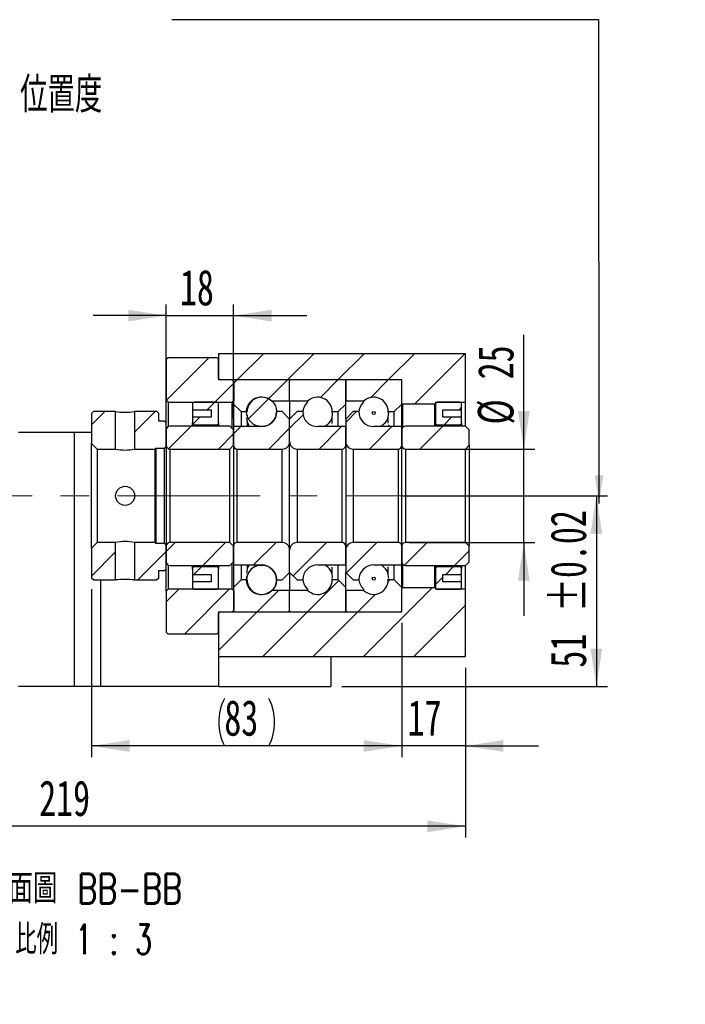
# Paper-space layout 'MBCK25-J' of a CAD drawing. Header units: millimetres. Extents: x 25 to 292, y -2 to 204.
# Tile 5 of 6: x 232 to 292, y -2 to 86. Entities that reach past the tile are written whole.
import ezdxf

# ---------------------------------------------------------------- set-up
doc = ezdxf.new("R2010")
doc.units = ezdxf.units.MM
doc.linetypes.add('CENTERX2', pattern=[20.32, 12.7, -2.54, 2.54, -2.54])
doc.layers.add('圖層0', color=7, linetype='Continuous')
doc.styles.add('SLDTEXTSTYLE0', font='TXT', dxfattribs={"width": 0.7})
doc.styles.add('SLDTEXTSTYLE1', font='TXT', dxfattribs={"width": 0.7, "bigfont": 'bigfont'})
doc.styles.add('SLDTEXTSTYLE5', font='TXT', dxfattribs={"width": 0.75, "bigfont": 'bigfont'})
doc.styles.add('SLDTEXTSTYLE6', font='TXT', dxfattribs={"width": 0.65625, "bigfont": 'bigfont'})
doc.dimstyles.new('SLDDIMSTYLE3', dxfattribs={"dimtxt": 3.389974, "dimasz": 2.5, "dimexe": 0, "dimexo": 0.0625, "dimgap": 0.847493, "dimtad": 1, "dimlfac": 3, "dimrnd": 1e-09, "dimzin": 12, "dimdsep": 46, "dimtxsty": 'SLDTEXTSTYLE0', "dimsah": 1, "dimcen": 0.09, "dimadec": 0, "dimazin": 3, "dimtfac": 1, "dimtofl": 0, "dimtmove": 0, "dimatfit": 3, "dimfxl": 1, "dimfrac": 2, "dimtolj": 1, "dimtzin": 12, "dimarcsym": 0})
doc.dimstyles.new('SLDDIMSTYLE6', dxfattribs={"dimtxt": 3.389974, "dimasz": 2.5, "dimexe": 0, "dimexo": 0.0625, "dimgap": 0.847493, "dimtad": 1, "dimlfac": 3, "dimrnd": 1e-09, "dimzin": 12, "dimdsep": 46, "dimtxsty": 'SLDTEXTSTYLE0', "dimsah": 1, "dimcen": 0.09, "dimadec": 0, "dimazin": 3, "dimtfac": 1, "dimtmove": 0, "dimatfit": 0, "dimfxl": 1, "dimfrac": 2, "dimtolj": 1, "dimtzin": 12, "dimarcsym": 0})
doc.dimstyles.new('SLDDIMSTYLE7', dxfattribs={"dimtxt": 3.389974, "dimasz": 2.5, "dimexe": 0, "dimexo": 0.0625, "dimgap": 0.847493, "dimtad": 1, "dimlfac": 3, "dimrnd": 1e-09, "dimzin": 12, "dimdsep": 46, "dimtxsty": 'SLDTEXTSTYLE0', "dimsah": 1, "dimcen": 0.09, "dimadec": 0, "dimazin": 3, "dimtol": 1, "dimtp": 0.02, "dimtm": 0.02, "dimtfac": 1, "dimtofl": 0, "dimtmove": 0, "dimatfit": 3, "dimfxl": 1, "dimfrac": 2, "dimtolj": 1, "dimarcsym": 0})

# ---------------------------------------------------------------- blocks, each defined once
blk = doc.blocks.new('_D_74')
at = {"layer": '圖層0', "color": 7}
for p, q in [((266.357, 43.663), (284.583, 43.663)), ((283.583, 43.663), (283.583, 26.663)), ((260.902, 26.663), (284.583, 26.663))]:
    blk.add_line(p, q, dxfattribs=at)
for points in [[(283.583, 43.663), (283.061, 40.273), (284.104, 40.273)], [(283.583, 26.663), (284.104, 30.053), (283.061, 30.053)]]:
    blk.add_solid(points, dxfattribs=at)
at = {"layer": '圖層0', "color": 7, "char_height": 3.175, "attachment_point": 1, "rotation": 90, "style": 'SLDTEXTSTYLE0'}
for s, insert in [('±0.02', (279.49, 33.313)), ('51', (279.49, 28.346))]:
    blk.add_mtext(s, dxfattribs=dict(at, insert=insert))
blk = doc.blocks.new('_D_75')
at = {"layer": '圖層0', "color": 7}
for p, q in [((245.235, 50.546), (245.235, 60.722)), ((251.235, 50.546), (251.235, 60.722)), ((245.235, 59.722), (238.716, 59.722)), ((245.235, 59.722), (251.235, 59.722)), ((251.235, 59.722), (257.755, 59.722))]:
    blk.add_line(p, q, dxfattribs=at)
for points in [[(245.235, 59.722), (241.845, 60.244), (241.845, 59.201)], [(251.235, 59.722), (254.625, 59.201), (254.625, 60.244)]]:
    blk.add_solid(points, dxfattribs=at)
at = {"layer": '圖層0', "color": 7, "insert": (246.457, 63.815), "char_height": 3.175, "attachment_point": 1, "style": 'SLDTEXTSTYLE0'}
blk.add_mtext('18', dxfattribs=at)
blk = doc.blocks.new('_D_76')
at = {"layer": '圖層0', "color": 7}
for p, q in [((277.109, 47.829), (277.109, 58.016)), ((266.902, 47.829), (278.109, 47.829)), ((277.109, 39.496), (277.109, 47.829)), ((266.902, 39.496), (278.109, 39.496)), ((277.109, 39.496), (277.109, 32.977))]:
    blk.add_line(p, q, dxfattribs=at)
for points in [[(277.109, 47.829), (277.631, 51.219), (276.588, 51.219)], [(277.109, 39.496), (276.588, 36.106), (277.631, 36.106)]]:
    blk.add_solid(points, dxfattribs=at)
at = {"layer": '圖層0', "color": 7, "char_height": 3.175, "attachment_point": 1, "rotation": 90, "style": 'SLDTEXTSTYLE0'}
for s, insert in [('25', (273.016, 54.041)), ('%%c', (273.016, 50.02))]:
    blk.add_mtext(s, dxfattribs=dict(at, insert=insert))
blk = doc.blocks.new('_D_77')
at = {"layer": '圖層0', "color": 7}
for p, q in [((266.235, 32.329), (266.235, 20.37)), ((271.902, 28.329), (271.902, 20.37)), ((266.235, 21.37), (259.716, 21.37)), ((271.902, 21.37), (266.235, 21.37)), ((271.902, 21.37), (278.421, 21.37))]:
    blk.add_line(p, q, dxfattribs=at)
for points in [[(266.235, 21.37), (262.845, 21.891), (262.845, 20.848)], [(271.902, 21.37), (275.292, 20.848), (275.292, 21.891)]]:
    blk.add_solid(points, dxfattribs=at)
at = {"layer": '圖層0', "color": 7, "insert": (266.752, 25.462), "char_height": 3.175, "attachment_point": 1, "style": 'SLDTEXTSTYLE0'}
blk.add_mtext('17', dxfattribs=at)
blk = doc.blocks.new('_D_78')
at = {"layer": '圖層0', "color": 7}
for p, q in [((271.902, 28.329), (271.902, 13.208)), ((271.902, 14.208), (198.902, 14.208))]:
    blk.add_line(p, q, dxfattribs=at)
for points in [[(198.902, 14.208), (202.292, 13.687), (202.292, 14.73)], [(271.902, 14.208), (268.512, 14.73), (268.512, 13.687)]]:
    blk.add_solid(points, dxfattribs=at)
at = {"layer": '圖層0', "color": 7, "insert": (233.909, 18.301), "char_height": 3.175, "attachment_point": 1, "style": 'SLDTEXTSTYLE0'}
blk.add_mtext('219', dxfattribs=at)
blk = doc.blocks.new('_D_79')
at = {"layer": '圖層0', "color": 7}
for p, q in [((238.569, 35.329), (238.569, 20.37)), ((266.235, 32.329), (266.235, 20.37)), ((266.235, 21.37), (238.569, 21.37))]:
    blk.add_line(p, q, dxfattribs=at)
for centre, start, end in [((254.648, 23.486), 153.43495, 206.56505), ((250.156, 23.486), 333.43495, 26.56505)]:
    blk.add_arc(centre, 4.733, start, end, dxfattribs=at)
for points in [[(238.569, 21.37), (241.959, 20.848), (241.959, 21.891)], [(266.235, 21.37), (262.845, 21.891), (262.845, 20.848)]]:
    blk.add_solid(points, dxfattribs=at)
at = {"layer": '圖層0', "color": 7, "insert": (250.415, 25.462), "char_height": 3.175, "attachment_point": 1, "style": 'SLDTEXTSTYLE0'}
blk.add_mtext('83', dxfattribs=at)
blk = doc.blocks.new('SW_NOTE_17')
at = {"layer": '圖層0', "color": 0, "char_height": 2.64583, "attachment_point": 2}
for s, insert, style in [('\\M+19655\\M+196CA\\M+19AA4 BB-BB', (10.253, 3.411), 'SLDTEXTSTYLE5'), ('\\M+194E4\\M+197E1 1 : 3', (10.296, -1.117), 'SLDTEXTSTYLE6')]:
    blk.add_mtext(s, dxfattribs=dict(at, insert=insert, style=style))

psp = doc.layouts.new('MBCK25-J')

# ---------------------------------------------------------------- hatches: boundary and pattern name
at = {"linetype": 'Continuous', "lineweight": 18}
h = psp.add_hatch(dxfattribs=at)
h.set_pattern_fill('ANSI31', style=0)
edge = h.paths.add_edge_path(flags=0)
edge.add_line((256.1355, 53.9961), (251.3355, 53.9961))
edge.add_arc((251.3355, 53.8961), 0.1, 90, 180)
edge.add_line((251.2355, 53.8961), (251.2355, 51.8294))
edge.add_line((251.2355, 51.8294), (251.9021, 51.1628))
edge.add_line((251.9021, 51.1628), (252.4438, 51.1628))
edge.add_arc((253.7355, 51.1628), 1.2917, 47.348118, 180, ccw=False)
edge.add_line((254.6106, 52.1128), (256.2355, 52.1128))
edge.add_line((256.2355, 52.1128), (256.2355, 53.8961))
edge.add_arc((256.1355, 53.8961), 0.1, 0, 90)
h = psp.add_hatch(dxfattribs=at)
h.set_pattern_fill('ANSI31', style=0)
edge = h.paths.add_edge_path(flags=0)
edge.add_line((261.2355, 51.8294), (261.2355, 53.8961))
edge.add_arc((261.1355, 53.8961), 0.1, 0, 90)
edge.add_line((261.1355, 53.9961), (256.3355, 53.9961))
edge.add_arc((256.3355, 53.8961), 0.1, 90, 180)
edge.add_line((256.2355, 53.8961), (256.2355, 52.1128))
edge.add_line((256.2355, 52.1128), (257.8603, 52.1128))
edge.add_arc((258.7355, 51.1628), 1.2917, 0, 132.651882, ccw=False)
edge.add_line((260.0271, 51.1628), (260.5688, 51.1628))
edge.add_line((260.5688, 51.1628), (261.2355, 51.8294))
h = psp.add_hatch(dxfattribs=at)
h.set_pattern_fill('ANSI31', style=0)
edge = h.paths.add_edge_path(flags=0)
edge.add_line((266.2355, 51.8294), (266.2355, 53.8961))
edge.add_arc((266.1355, 53.8961), 0.1, 0, 90)
edge.add_line((266.1355, 53.9961), (261.3355, 53.9961))
edge.add_arc((261.3355, 53.8961), 0.1, 90, 180)
edge.add_line((261.2355, 53.8961), (261.2355, 52.1128))
edge.add_line((261.2355, 52.1128), (262.8603, 52.1128))
edge.add_arc((263.7355, 51.1628), 1.2917, 0, 132.651882, ccw=False)
edge.add_line((265.0271, 51.1628), (265.5688, 51.1628))
edge.add_line((265.5688, 51.1628), (266.2355, 51.8294))
h = psp.add_hatch(dxfattribs=at)
h.set_pattern_fill('ANSI31', style=0)
edge = h.paths.add_edge_path(flags=0)
edge.add_arc((253.7355, 51.1625), 1.332, 0, 360)
h = psp.add_hatch(dxfattribs=at)
h.set_pattern_fill('ANSI31', style=0)
h.paths.add_polyline_path([(238.7355, 51.1628), (238.5688, 50.9961), (238.5688, 48.3294), (239.0688, 47.8294), (240.7188, 47.8294), (240.7188, 51.1628)], flags=0)
h = psp.add_hatch(dxfattribs=at)
h.set_pattern_fill('ANSI31', style=0)
h.paths.add_polyline_path([(245.2355, 50.1628), (245.0688, 50.3294), (244.5688, 50.3294), (244.5688, 50.9961), (244.4021, 51.1628), (242.4188, 51.1628), (242.4188, 47.8294), (244.2355, 47.8294), (244.3188, 47.9128), (245.0688, 47.9128), (245.2355, 48.0794)], flags=0)
h = psp.add_hatch(dxfattribs=at)
h.set_pattern_fill('ANSI31', style=0)
edge = h.paths.add_edge_path(flags=0)
edge.add_line((256.2355, 48.4961), (256.2355, 50.4961))
edge.add_line((256.2355, 50.4961), (255.5688, 51.1628))
edge.add_line((255.5688, 51.1628), (255.0688, 51.1628))
edge.add_arc((253.7355, 51.1628), 1.3333, 270, 360, ccw=False)
edge.add_line((253.7355, 49.8294), (251.2355, 49.8294))
edge.add_line((251.2355, 49.8294), (251.2355, 48.1628))
edge.add_arc((251.5688, 48.1628), 0.3333, 180, 270)
edge.add_line((251.5688, 47.8294), (255.5688, 47.8294))
edge.add_arc((255.5688, 48.4961), 0.6667, 270, 360)
h = psp.add_hatch(dxfattribs=at)
h.set_pattern_fill('ANSI31', style=0)
edge = h.paths.add_edge_path(flags=0)
edge.add_line((257.4021, 51.1628), (256.9021, 51.1628))
edge.add_line((256.9021, 51.1628), (256.2355, 50.4961))
edge.add_line((256.2355, 50.4961), (256.2355, 48.4961))
edge.add_arc((256.9021, 48.4961), 0.6667, 180, 270)
edge.add_line((256.9021, 47.8294), (260.9021, 47.8294))
edge.add_arc((260.9021, 48.1628), 0.3333, 270, 360)
edge.add_line((261.2355, 48.1628), (261.2355, 49.8294))
edge.add_line((261.2355, 49.8294), (258.7355, 49.8294))
edge.add_arc((258.7355, 51.1628), 1.3333, 180, 270, ccw=False)
h = psp.add_hatch(dxfattribs=at)
h.set_pattern_fill('ANSI31', style=0)
edge = h.paths.add_edge_path(flags=0)
edge.add_line((262.4021, 51.1628), (261.9021, 51.1628))
edge.add_line((261.9021, 51.1628), (261.2355, 50.4961))
edge.add_line((261.2355, 50.4961), (261.2355, 48.4961))
edge.add_arc((261.9021, 48.4961), 0.6667, 180, 270)
edge.add_line((261.9021, 47.8294), (265.9021, 47.8294))
edge.add_arc((265.9021, 48.1628), 0.3333, 270, 360)
edge.add_line((266.2355, 48.1628), (266.2355, 49.8294))
edge.add_line((266.2355, 49.8294), (263.7355, 49.8294))
edge.add_arc((263.7355, 51.1628), 1.3333, 180, 270, ccw=False)
h = psp.add_hatch(dxfattribs=at)
h.set_pattern_fill('ANSI31', style=0)
edge = h.paths.add_edge_path(flags=0)
edge.add_arc((263.7355, 51.0445), 0.1315, 0, 360)
h = psp.add_hatch(dxfattribs=at)
h.set_pattern_fill('ANSI31', style=0)
edge = h.paths.add_edge_path(flags=0)
edge.add_line((271.9021, 47.8294), (272.2355, 48.1628))
edge.add_line((272.2355, 48.1628), (272.2355, 49.5461))
edge.add_line((272.2355, 49.5461), (271.9021, 49.8794))
edge.add_line((271.9021, 49.8794), (266.5688, 49.8794))
edge.add_arc((266.5688, 49.5461), 0.3333, 90, 180)
edge.add_line((266.2355, 49.5461), (266.2355, 48.1628))
edge.add_arc((266.5688, 48.1628), 0.3333, 180, 270)
edge.add_line((266.5688, 47.8294), (271.9021, 47.8294))
h = psp.add_hatch(dxfattribs=at)
h.set_pattern_fill('ANSI31', style=0)
h.paths.add_polyline_path([(238.5688, 36.3294), (238.7355, 36.1628), (240.7188, 36.1628), (240.7188, 39.4961), (239.0688, 39.4961), (238.5688, 38.9961)], flags=0)
h = psp.add_hatch(dxfattribs=at)
h.set_pattern_fill('ANSI31', style=0)
h.paths.add_polyline_path([(244.4021, 36.1628), (244.5688, 36.3294), (244.5688, 36.9961), (245.0688, 36.9961), (245.2355, 37.1628), (245.2355, 39.2461), (245.0688, 39.4128), (244.3188, 39.4128), (244.2355, 39.4961), (242.4188, 39.4961), (242.4188, 36.1628)], flags=0)
h = psp.add_hatch(dxfattribs=at)
h.set_pattern_fill('ANSI31', style=0)
edge = h.paths.add_edge_path(flags=0)
edge.add_line((255.0688, 36.1628), (255.5688, 36.1628))
edge.add_line((255.5688, 36.1628), (256.2355, 36.8294))
edge.add_line((256.2355, 36.8294), (256.2355, 38.8294))
edge.add_arc((255.5688, 38.8294), 0.6667, 360, 450)
edge.add_line((255.5688, 39.4961), (251.5688, 39.4961))
edge.add_arc((251.5688, 39.1628), 0.3333, 90, 180)
edge.add_line((251.2355, 39.1628), (251.2355, 37.4961))
edge.add_line((251.2355, 37.4961), (253.7355, 37.4961))
edge.add_arc((253.7355, 36.1628), 1.3333, 0, 90, ccw=False)
h = psp.add_hatch(dxfattribs=at)
h.set_pattern_fill('ANSI31', style=0)
edge = h.paths.add_edge_path(flags=0)
edge.add_line((256.2355, 38.8294), (256.2355, 36.8294))
edge.add_line((256.2355, 36.8294), (256.9021, 36.1628))
edge.add_line((256.9021, 36.1628), (257.4021, 36.1628))
edge.add_arc((258.7355, 36.1628), 1.3333, 90, 180, ccw=False)
edge.add_line((258.7355, 37.4961), (261.2355, 37.4961))
edge.add_line((261.2355, 37.4961), (261.2355, 39.1628))
edge.add_arc((260.9021, 39.1628), 0.3333, 0, 90)
edge.add_line((260.9021, 39.4961), (256.9021, 39.4961))
edge.add_arc((256.9021, 38.8294), 0.6667, 90, 180)
h = psp.add_hatch(dxfattribs=at)
h.set_pattern_fill('ANSI31', style=0)
edge = h.paths.add_edge_path(flags=0)
edge.add_line((261.2355, 38.8294), (261.2355, 36.8294))
edge.add_line((261.2355, 36.8294), (261.9021, 36.1628))
edge.add_line((261.9021, 36.1628), (262.4021, 36.1628))
edge.add_arc((263.7355, 36.1628), 1.3333, 90, 180, ccw=False)
edge.add_line((263.7355, 37.4961), (266.2355, 37.4961))
edge.add_line((266.2355, 37.4961), (266.2355, 39.1628))
edge.add_arc((265.9021, 39.1628), 0.3333, 0, 90)
edge.add_line((265.9021, 39.4961), (261.9021, 39.4961))
edge.add_arc((261.9021, 38.8294), 0.6667, 90, 180)
h = psp.add_hatch(dxfattribs=at)
h.set_pattern_fill('ANSI31', style=0)
edge = h.paths.add_edge_path(flags=0)
edge.add_line((272.2355, 39.1628), (271.9021, 39.4961))
edge.add_line((271.9021, 39.4961), (266.5688, 39.4961))
edge.add_arc((266.5688, 39.1628), 0.3333, 90, 180)
edge.add_line((266.2355, 39.1628), (266.2355, 37.7794))
edge.add_arc((266.5688, 37.7794), 0.3333, 180, 270)
edge.add_line((266.5688, 37.4461), (271.9021, 37.4461))
edge.add_line((271.9021, 37.4461), (272.2355, 37.7794))
edge.add_line((272.2355, 37.7794), (272.2355, 39.1628))
h = psp.add_hatch(dxfattribs=at)
h.set_pattern_fill('ANSI31', style=0)
edge = h.paths.add_edge_path(flags=0)
edge.add_arc((253.7355, 36.163), 1.332, 0, 360)
h = psp.add_hatch(dxfattribs=at)
h.set_pattern_fill('ANSI31', style=0)
edge = h.paths.add_edge_path(flags=0)
edge.add_line((251.2355, 35.4961), (251.2355, 33.4294))
edge.add_arc((251.3355, 33.4294), 0.1, 180, 270)
edge.add_line((251.3355, 33.3294), (256.1355, 33.3294))
edge.add_arc((256.1355, 33.4294), 0.1, 270, 360)
edge.add_line((256.2355, 33.4294), (256.2355, 35.2128))
edge.add_line((256.2355, 35.2128), (254.6106, 35.2128))
edge.add_arc((253.7355, 36.1628), 1.2917, 180, 312.651882, ccw=False)
edge.add_line((252.4438, 36.1628), (251.9021, 36.1628))
edge.add_line((251.9021, 36.1628), (251.2355, 35.4961))
h = psp.add_hatch(dxfattribs=at)
h.set_pattern_fill('ANSI31', style=0)
edge = h.paths.add_edge_path(flags=0)
edge.add_line((256.3355, 33.3294), (261.1355, 33.3294))
edge.add_arc((261.1355, 33.4294), 0.1, 270, 360)
edge.add_line((261.2355, 33.4294), (261.2355, 35.4961))
edge.add_line((261.2355, 35.4961), (260.5688, 36.1628))
edge.add_line((260.5688, 36.1628), (260.0271, 36.1628))
edge.add_arc((258.7355, 36.1628), 1.2917, 227.348118, 360, ccw=False)
edge.add_line((257.8603, 35.2128), (256.2355, 35.2128))
edge.add_line((256.2355, 35.2128), (256.2355, 33.4294))
edge.add_arc((256.3355, 33.4294), 0.1, 180, 270)
h = psp.add_hatch(dxfattribs=at)
h.set_pattern_fill('ANSI31', style=0)
edge = h.paths.add_edge_path(flags=0)
edge.add_line((261.3355, 33.3294), (266.1355, 33.3294))
edge.add_arc((266.1355, 33.4294), 0.1, 270, 360)
edge.add_line((266.2355, 33.4294), (266.2355, 35.4961))
edge.add_line((266.2355, 35.4961), (265.5688, 36.1628))
edge.add_line((265.5688, 36.1628), (265.0271, 36.1628))
edge.add_arc((263.7355, 36.1628), 1.2917, 227.348118, 360, ccw=False)
edge.add_line((262.8603, 35.2128), (261.2355, 35.2128))
edge.add_line((261.2355, 35.2128), (261.2355, 33.4294))
edge.add_arc((261.3355, 33.4294), 0.1, 180, 270)
h = psp.add_hatch(dxfattribs=at)
h.set_pattern_fill('ANSI31', style=0)
edge = h.paths.add_edge_path(flags=0)
edge.add_arc((263.7355, 36.2811), 0.1315, 0, 360)
at = {"layer": '圖層0', "linetype": 'Continuous', "lineweight": 18}
h = psp.add_hatch(dxfattribs=at)
h.set_pattern_fill('ANSI31', color=256, style=0)
h.paths.add_polyline_path([(271.9021, 51.9961), (271.9021, 56.3294), (249.9021, 56.3294), (249.9021, 53.9961), (266.2355, 53.9961), (266.2355, 51.8961), (266.3021, 51.8294), (269.1688, 51.8294), (269.2355, 51.8961), (269.2355, 51.9961)], flags=0)
h = psp.add_hatch(dxfattribs=at)
h.set_pattern_fill('ANSI31', color=256, style=0)
edge = h.paths.add_edge_path(flags=0)
edge.add_line((245.2355, 52.1628), (245.4021, 51.9961))
edge.add_line((245.4021, 51.9961), (251.1188, 51.9961))
edge.add_line((251.1188, 51.9961), (251.2855, 52.1628))
edge.add_line((251.2855, 52.1628), (251.2855, 53.8294))
edge.add_line((251.2855, 53.8294), (251.1188, 53.9961))
edge.add_line((251.1188, 53.9961), (250.0355, 53.9961))
edge.add_arc((250.0355, 54.1294), 0.1333, 180, 270, ccw=False)
edge.add_line((249.9021, 54.1294), (249.9021, 55.8294))
edge.add_line((249.9021, 55.8294), (249.7355, 55.9961))
edge.add_line((249.7355, 55.9961), (245.4021, 55.9961))
edge.add_line((245.4021, 55.9961), (245.2355, 55.8294))
edge.add_line((245.2355, 55.8294), (245.2355, 52.1628))
h = psp.add_hatch(dxfattribs=at)
h.set_pattern_fill('ANSI31', color=256, style=0)
edge = h.paths.add_edge_path(flags=0)
edge.add_line((249.2355, 51.3294), (249.2355, 50.6628))
edge.add_line((249.2355, 50.6628), (247.5688, 50.6628))
edge.add_line((247.5688, 50.6628), (247.5688, 50.1628))
edge.add_arc((247.7355, 50.1628), 0.1667, 180, 270)
edge.add_line((247.7355, 49.9961), (249.7355, 49.9961))
edge.add_arc((249.7355, 50.1628), 0.1667, 270, 360)
edge.add_line((249.9021, 50.1628), (249.9021, 51.8294))
edge.add_arc((249.7355, 51.8294), 0.1667, 0, 90)
edge.add_line((249.7355, 51.9961), (247.7355, 51.9961))
edge.add_arc((247.7355, 51.8294), 0.1667, 90, 180)
edge.add_line((247.5688, 51.8294), (247.5688, 51.3294))
edge.add_line((247.5688, 51.3294), (249.2355, 51.3294))
h = psp.add_hatch(dxfattribs=at)
h.set_pattern_fill('ANSI31', color=256, style=0)
edge = h.paths.add_edge_path(flags=0)
edge.add_line((271.5688, 50.1628), (271.5688, 50.6628))
edge.add_line((271.5688, 50.6628), (269.9021, 50.6628))
edge.add_line((269.9021, 50.6628), (269.9021, 51.3294))
edge.add_line((269.9021, 51.3294), (271.5688, 51.3294))
edge.add_line((271.5688, 51.3294), (271.5688, 51.8294))
edge.add_arc((271.4021, 51.8294), 0.1667, 0, 90)
edge.add_line((271.4021, 51.9961), (269.4021, 51.9961))
edge.add_arc((269.4021, 51.8294), 0.1667, 90, 180)
edge.add_line((269.2355, 51.8294), (269.2355, 50.1628))
edge.add_arc((269.4021, 50.1628), 0.1667, 180, 270)
edge.add_line((269.4021, 49.9961), (271.4021, 49.9961))
edge.add_arc((271.4021, 50.1628), 0.1667, 270, 360)
h = psp.add_hatch(dxfattribs=at)
h.set_pattern_fill('ANSI31', color=256, style=0)
edge = h.paths.add_edge_path(flags=0)
edge.add_line((250.9021, 47.8294), (251.2355, 48.1628))
edge.add_line((251.2355, 48.1628), (251.2355, 49.5461))
edge.add_line((251.2355, 49.5461), (250.9021, 49.8794))
edge.add_line((250.9021, 49.8794), (245.5688, 49.8794))
edge.add_arc((245.5688, 49.5461), 0.3333, 90, 180)
edge.add_line((245.2355, 49.5461), (245.2355, 48.1628))
edge.add_arc((245.5688, 48.1628), 0.3333, 180, 270)
edge.add_line((245.5688, 47.8294), (250.9021, 47.8294))
h = psp.add_hatch(dxfattribs=at)
h.set_pattern_fill('ANSI31', color=256, style=0)
edge = h.paths.add_edge_path(flags=0)
edge.add_line((251.2355, 39.1628), (250.9021, 39.4961))
edge.add_line((250.9021, 39.4961), (245.5688, 39.4961))
edge.add_arc((245.5688, 39.1628), 0.3333, 90, 180)
edge.add_line((245.2355, 39.1628), (245.2355, 37.7794))
edge.add_arc((245.5688, 37.7794), 0.3333, 180, 270)
edge.add_line((245.5688, 37.4461), (250.9021, 37.4461))
edge.add_line((250.9021, 37.4461), (251.2355, 37.7794))
edge.add_line((251.2355, 37.7794), (251.2355, 39.1628))
h = psp.add_hatch(dxfattribs=at)
h.set_pattern_fill('ANSI31', color=256, style=0)
edge = h.paths.add_edge_path(flags=0)
edge.add_line((247.5688, 37.1628), (247.5688, 36.6628))
edge.add_line((247.5688, 36.6628), (249.2355, 36.6628))
edge.add_line((249.2355, 36.6628), (249.2355, 35.9961))
edge.add_line((249.2355, 35.9961), (247.5688, 35.9961))
edge.add_line((247.5688, 35.9961), (247.5688, 35.4961))
edge.add_arc((247.7355, 35.4961), 0.1667, 180, 270)
edge.add_line((247.7355, 35.3294), (249.7355, 35.3294))
edge.add_arc((249.7355, 35.4961), 0.1667, 270, 360)
edge.add_line((249.9021, 35.4961), (249.9021, 37.1628))
edge.add_arc((249.7355, 37.1628), 0.1667, 0, 90)
edge.add_line((249.7355, 37.3294), (247.7355, 37.3294))
edge.add_arc((247.7355, 37.1628), 0.1667, 90, 180)
h = psp.add_hatch(dxfattribs=at)
h.set_pattern_fill('ANSI31', color=256, style=0)
edge = h.paths.add_edge_path(flags=0)
edge.add_line((269.9021, 35.9961), (269.9021, 36.6628))
edge.add_line((269.9021, 36.6628), (271.5688, 36.6628))
edge.add_line((271.5688, 36.6628), (271.5688, 37.1628))
edge.add_arc((271.4021, 37.1628), 0.1667, 0, 90)
edge.add_line((271.4021, 37.3294), (269.4021, 37.3294))
edge.add_arc((269.4021, 37.1628), 0.1667, 90, 180)
edge.add_line((269.2355, 37.1628), (269.2355, 35.4961))
edge.add_arc((269.4021, 35.4961), 0.1667, 180, 270)
edge.add_line((269.4021, 35.3294), (271.4021, 35.3294))
edge.add_arc((271.4021, 35.4961), 0.1667, 270, 360)
edge.add_line((271.5688, 35.4961), (271.5688, 35.9961))
edge.add_line((271.5688, 35.9961), (269.9021, 35.9961))
h = psp.add_hatch(dxfattribs=at)
h.set_pattern_fill('ANSI31', color=256, style=0)
edge = h.paths.add_edge_path(flags=0)
edge.add_line((245.4021, 35.3294), (245.2355, 35.1628))
edge.add_line((245.2355, 35.1628), (245.2355, 31.4961))
edge.add_line((245.2355, 31.4961), (245.4021, 31.3294))
edge.add_line((245.4021, 31.3294), (249.7355, 31.3294))
edge.add_line((249.7355, 31.3294), (249.9021, 31.4961))
edge.add_line((249.9021, 31.4961), (249.9021, 33.1961))
edge.add_arc((250.0355, 33.1961), 0.1333, 90, 180, ccw=False)
edge.add_line((250.0355, 33.3294), (251.1188, 33.3294))
edge.add_line((251.1188, 33.3294), (251.2855, 33.4961))
edge.add_line((251.2855, 33.4961), (251.2855, 35.1628))
edge.add_line((251.2855, 35.1628), (251.1188, 35.3294))
edge.add_line((251.1188, 35.3294), (245.4021, 35.3294))
h = psp.add_hatch(dxfattribs=at)
h.set_pattern_fill('ANSI31', color=256, style=0)
h.paths.add_polyline_path([(249.9021, 33.3294), (249.9021, 29.3294), (271.9021, 29.3294), (271.9021, 35.3294), (269.2355, 35.3294), (269.2355, 35.4294), (269.1688, 35.4961), (266.3021, 35.4961), (266.2355, 35.4294), (266.2355, 33.3294)], flags=0)

# ---------------------------------------------------------------- linework, layer by layer
at = {"color": 7, "linetype": 'Continuous', "lineweight": 25}
for p, q in [((249.9021, 56.3294), (249.9021, 53.9961)), ((271.9021, 56.3294), (249.9021, 56.3294)), ((271.9021, 51.9961), (271.9021, 56.3294)), ((245.2355, 55.8294), (245.4021, 55.9961)), ((245.2355, 55.8294), (245.2355, 52.1628)), ((245.4021, 55.9961), (249.7355, 55.9961)), ((249.7355, 55.9961), (249.9021, 55.8294)), ((249.9021, 54.1294), (249.9021, 55.8294)), ((266.2355, 53.9961), (249.9021, 53.9961)), ((251.1188, 53.9961), (250.0355, 53.9961)), ((251.1188, 53.9961), (251.2855, 53.8294)), ((251.2355, 53.8961), (251.2355, 51.8294)), ((251.2855, 52.1628), (251.2855, 53.8294)), ((256.1355, 53.9961), (251.3355, 53.9961)), ((256.2355, 52.1128), (256.2355, 53.8961)), ((261.1355, 53.9961), (256.3355, 53.9961)), ((261.2355, 53.8961), (261.2355, 52.1128)), ((261.2355, 51.8294), (261.2355, 53.8961)), ((266.1355, 53.9961), (261.3355, 53.9961)), ((266.2355, 51.8961), (266.2355, 53.9961)), ((266.2355, 51.8294), (266.2355, 53.8961)), ((245.4021, 51.9961), (245.2355, 52.1628)), ((245.2355, 50.1628), (245.2355, 52.1628)), ((245.4021, 51.9961), (251.1188, 51.9961)), ((245.4021, 51.9961), (245.4021, 49.8348)), ((247.5688, 51.8294), (247.5688, 51.3294)), ((249.7355, 51.9961), (247.7355, 51.9961)), ((249.9021, 50.1628), (249.9021, 51.8294)), ((251.2855, 52.1628), (251.1188, 51.9961)), ((251.1188, 49.6628), (251.1188, 51.9961)), ((251.2355, 51.8294), (251.9021, 51.1628)), ((251.2355, 51.8294), (251.2355, 49.8294)), ((254.6106, 52.1128), (256.2355, 52.1128)), ((256.2355, 52.1128), (256.2355, 50.4961)), ((256.2355, 52.1128), (257.8603, 52.1128)), ((257.8603, 52.0247), (257.8603, 52.1128)), ((260.5688, 51.1628), (261.2355, 51.8294)), ((261.2355, 52.1128), (262.8603, 52.1128)), ((261.2355, 50.4961), (261.2355, 51.8294)), ((262.8603, 52.0344), (262.8603, 52.1128)), ((265.5688, 51.1628), (266.2355, 51.8294)), ((266.3021, 51.8294), (266.2355, 51.8961)), ((266.2355, 49.8294), (266.2355, 51.8294)), ((269.1688, 51.8294), (266.3021, 51.8294)), ((266.3021, 51.8294), (266.3021, 49.7461)), ((269.2355, 51.8961), (269.1688, 51.8294)), ((269.1688, 49.8794), (269.1688, 51.8294)), ((269.2355, 51.9961), (271.9021, 51.9961)), ((269.2355, 51.9961), (269.2355, 51.8961)), ((269.2355, 51.8961), (269.2355, 51.8294)), ((269.2355, 51.8294), (269.2355, 50.1628)), ((271.4021, 51.9961), (269.4021, 51.9961)), ((271.5688, 51.3294), (271.5688, 51.8294)), ((271.9021, 49.8794), (271.9021, 51.9961)), ((238.5688, 50.9961), (238.7355, 51.1628)), ((238.5688, 50.9961), (238.5688, 48.3294)), ((240.7188, 51.1628), (238.7355, 51.1628)), ((240.7188, 47.8294), (240.7188, 51.1628)), ((242.4188, 51.1628), (242.4188, 47.8294)), ((244.4021, 51.1628), (242.4188, 51.1628)), ((244.4021, 51.1628), (244.5688, 50.9961)), ((244.5688, 50.3294), (244.5688, 50.9961)), ((247.5688, 51.3294), (249.2355, 51.3294)), ((247.5688, 51.3294), (247.5688, 50.6628)), ((249.2355, 51.3294), (249.2355, 50.6628)), ((251.9021, 51.1628), (251.9021, 49.8294)), ((251.9021, 51.1628), (252.4438, 51.1628)), ((255.5688, 51.1628), (255.0688, 51.1628)), ((256.2355, 50.4961), (255.5688, 51.1628)), ((256.9021, 51.1628), (256.2355, 50.4961)), ((257.4021, 51.1628), (256.9021, 51.1628)), ((260.0271, 51.0873), (260.0271, 51.1628)), ((260.0271, 51.1628), (260.5688, 51.1628)), ((260.5688, 49.8294), (260.5688, 51.1628)), ((261.9021, 51.1628), (261.2355, 50.4961)), ((262.4021, 51.1628), (261.9021, 51.1628)), ((265.0271, 51.0958), (265.0271, 51.1628)), ((265.0271, 51.1628), (265.5688, 51.1628)), ((265.5688, 49.8294), (265.5688, 51.1628)), ((269.9021, 51.3294), (271.5688, 51.3294)), ((269.9021, 50.6628), (269.9021, 51.3294)), ((271.5688, 50.6628), (271.5688, 51.3294)), ((245.0688, 50.3294), (244.5688, 50.3294)), ((245.0688, 50.3294), (245.2355, 50.1628)), ((245.2355, 48.0794), (245.2355, 50.1628)), ((249.2355, 50.6628), (247.5688, 50.6628)), ((247.5688, 50.6628), (247.5688, 50.1628)), ((247.5688, 49.8794), (247.5688, 50.1628)), ((249.9021, 50.1628), (249.9021, 49.8794)), ((252.4438, 50.8371), (252.4438, 50.7316)), ((252.4438, 50.2835), (252.4438, 49.8294)), ((256.2355, 48.4961), (256.2355, 50.4961)), ((260.0271, 50.1161), (260.0271, 50.7026)), ((261.2355, 50.4961), (261.2355, 48.4961)), ((265.0271, 50.1473), (265.0271, 50.7138)), ((269.2355, 49.8794), (269.2355, 50.1628)), ((271.5688, 50.6628), (269.9021, 50.6628)), ((271.5688, 50.1628), (271.5688, 50.6628)), ((271.5688, 50.1628), (271.5688, 49.8794)), ((232.0688, 49.3294), (237.0688, 49.3294)), ((237.0688, 26.6628), (237.0688, 49.3294)), ((237.0688, 49.3294), (238.5688, 49.3294)), ((245.2355, 49.5461), (245.2355, 48.1628)), ((250.9021, 49.8794), (245.5688, 49.8794)), ((247.7355, 49.9961), (249.7355, 49.9961)), ((250.9021, 49.8794), (251.2355, 49.5461)), ((253.7355, 49.8294), (251.2355, 49.8294)), ((251.2355, 49.8294), (251.2355, 48.1628)), ((251.2355, 48.1628), (251.2355, 49.5461)), ((261.2355, 49.8294), (258.7355, 49.8294)), ((260.0641, 49.8294), (260.0688, 49.9413)), ((261.2355, 48.1628), (261.2355, 49.8294)), ((266.2355, 49.8294), (263.7355, 49.8294)), ((265.0608, 49.8294), (265.0688, 49.9748)), ((266.2355, 48.1628), (266.2355, 49.8294)), ((266.2355, 49.5461), (266.2355, 48.1628)), ((271.9021, 49.8794), (266.5688, 49.8794)), ((269.4021, 49.9961), (271.4021, 49.9961)), ((271.9021, 49.8794), (272.2355, 49.5461)), ((272.2355, 48.1628), (272.2355, 49.5461)), ((239.0688, 47.8294), (238.5688, 48.3294)), ((238.5688, 38.9961), (238.5688, 48.3294)), ((256.2355, 38.8294), (256.2355, 48.4961)), ((239.0688, 47.8294), (239.0688, 39.4961)), ((239.0688, 47.8294), (240.7188, 47.8294)), ((242.4188, 47.8294), (244.2355, 47.8294)), ((244.3188, 47.9128), (244.2355, 47.8294)), ((244.2355, 39.4961), (244.2355, 47.8294)), ((244.3188, 47.9128), (245.0688, 47.9128)), ((244.3188, 47.9128), (244.3188, 39.4128)), ((245.2355, 48.0794), (245.0688, 47.9128)), ((245.0688, 39.4128), (245.0688, 47.9128)), ((245.2355, 48.0794), (245.2355, 39.2461)), ((245.5688, 47.8294), (245.5688, 39.4961)), ((245.5688, 47.8294), (250.9021, 47.8294)), ((251.2355, 48.1628), (250.9021, 47.8294)), ((250.9021, 39.4961), (250.9021, 47.8294)), ((251.2355, 48.1628), (251.2355, 39.1628)), ((251.5688, 39.4961), (251.5688, 47.8294)), ((251.5688, 47.8294), (255.5688, 47.8294)), ((255.5688, 39.4961), (255.5688, 47.8294)), ((256.9021, 47.8294), (256.9021, 39.4961)), ((256.9021, 47.8294), (260.9021, 47.8294)), ((260.9021, 47.8294), (260.9021, 39.4961)), ((261.2355, 48.1628), (261.2355, 39.1628)), ((261.9021, 47.8294), (261.9021, 39.4961)), ((261.9021, 47.8294), (265.9021, 47.8294)), ((265.9021, 47.8294), (265.9021, 39.4961)), ((266.2355, 39.1628), (266.2355, 48.1628)), ((266.5688, 47.8294), (266.5688, 39.4961)), ((266.5688, 47.8294), (271.9021, 47.8294)), ((272.2355, 48.1628), (271.9021, 47.8294)), ((271.9021, 39.4961), (271.9021, 47.8294)), ((272.2355, 48.1628), (272.2355, 39.1628)), ((238.5688, 38.9961), (239.0688, 39.4961)), ((240.7188, 39.4961), (239.0688, 39.4961)), ((240.7188, 36.1628), (240.7188, 39.4961)), ((244.2355, 39.4961), (242.4188, 39.4961)), ((242.4188, 39.4961), (242.4188, 36.1628)), ((244.2355, 39.4961), (244.3188, 39.4128)), ((250.9021, 39.4961), (245.5688, 39.4961)), ((250.9021, 39.4961), (251.2355, 39.1628)), ((255.5688, 39.4961), (251.5688, 39.4961)), ((260.9021, 39.4961), (256.9021, 39.4961)), ((265.9021, 39.4961), (261.9021, 39.4961)), ((271.9021, 39.4961), (266.5688, 39.4961)), ((271.9021, 39.4961), (272.2355, 39.1628)), ((238.5688, 38.9961), (238.5688, 36.3294)), ((245.0688, 39.4128), (244.3188, 39.4128)), ((245.0688, 39.4128), (245.2355, 39.2461)), ((245.2355, 37.1628), (245.2355, 39.2461)), ((245.2355, 39.1628), (245.2355, 37.7794)), ((251.2355, 37.7794), (251.2355, 39.1628)), ((251.2355, 39.1628), (251.2355, 37.4961)), ((256.2355, 36.8294), (256.2355, 38.8294)), ((261.2355, 37.4961), (261.2355, 39.1628)), ((261.2355, 38.8294), (261.2355, 36.8294)), ((266.2355, 39.1628), (266.2355, 37.7794)), ((266.2355, 37.4961), (266.2355, 39.1628)), ((272.2355, 37.7794), (272.2355, 39.1628)), ((251.2355, 37.7794), (250.9021, 37.4461)), ((272.2355, 37.7794), (271.9021, 37.4461)), ((244.5688, 36.9961), (245.0688, 36.9961)), ((244.5688, 36.3294), (244.5688, 36.9961)), ((245.2355, 37.1628), (245.0688, 36.9961)), ((245.2355, 35.1628), (245.2355, 37.1628)), ((245.4021, 37.4908), (245.4021, 35.3294)), ((245.5688, 37.4461), (250.9021, 37.4461)), ((247.5688, 37.1628), (247.5688, 37.4461)), ((247.5688, 37.1628), (247.5688, 36.6628)), ((249.7355, 37.3294), (247.7355, 37.3294)), ((249.9021, 37.4461), (249.9021, 37.1628)), ((249.9021, 35.4961), (249.9021, 37.1628)), ((251.1188, 35.3294), (251.1188, 37.6628)), ((251.2355, 37.4961), (253.7355, 37.4961)), ((251.2355, 37.4961), (251.2355, 35.4961)), ((251.9021, 37.4961), (251.9021, 36.1628)), ((252.4438, 37.4961), (252.4438, 37.0872)), ((258.7355, 37.4961), (261.2355, 37.4961)), ((260.0271, 36.653), (260.0271, 37.2894)), ((260.5688, 36.1628), (260.5688, 37.4961)), ((263.7355, 37.4961), (266.2355, 37.4961)), ((265.0271, 36.6659), (265.0271, 37.3222)), ((265.5688, 36.1628), (265.5688, 37.4961)), ((266.2355, 35.4961), (266.2355, 37.4961)), ((266.3021, 37.5794), (266.3021, 35.4961)), ((266.5688, 37.4461), (271.9021, 37.4461)), ((269.1688, 35.4961), (269.1688, 37.4461)), ((269.2355, 37.1628), (269.2355, 37.4461)), ((269.2355, 37.1628), (269.2355, 35.4961)), ((271.4021, 37.3294), (269.4021, 37.3294)), ((271.5688, 37.4461), (271.5688, 37.1628)), ((271.5688, 36.6628), (271.5688, 37.1628)), ((271.9021, 35.3294), (271.9021, 37.4461)), ((238.7355, 36.1628), (238.5688, 36.3294)), ((238.7355, 36.1628), (240.7188, 36.1628)), ((239.4021, 26.6628), (239.4021, 36.1628)), ((242.4188, 36.1628), (244.4021, 36.1628)), ((244.5688, 36.3294), (244.4021, 36.1628)), ((247.5688, 36.6628), (247.5688, 35.9961)), ((247.5688, 36.6628), (249.2355, 36.6628)), ((249.2355, 35.9961), (247.5688, 35.9961)), ((247.5688, 35.9961), (247.5688, 35.4961)), ((249.2355, 36.6628), (249.2355, 35.9961)), ((251.9021, 36.1628), (251.2355, 35.4961)), ((252.4438, 36.1628), (251.9021, 36.1628)), ((252.4438, 36.6342), (252.4438, 36.4937)), ((255.0688, 36.1628), (255.5688, 36.1628)), ((255.5688, 36.1628), (256.2355, 36.8294)), ((256.2355, 36.8294), (256.2355, 35.2128)), ((256.2355, 36.8294), (256.9021, 36.1628)), ((256.9021, 36.1628), (257.4021, 36.1628)), ((260.0271, 36.1628), (260.0271, 36.2616)), ((260.5688, 36.1628), (260.0271, 36.1628)), ((261.2355, 35.4961), (260.5688, 36.1628)), ((261.2355, 36.8294), (261.9021, 36.1628)), ((261.2355, 35.4961), (261.2355, 36.8294)), ((261.9021, 36.1628), (262.4021, 36.1628)), ((265.0271, 36.1628), (265.0271, 36.2718)), ((265.5688, 36.1628), (265.0271, 36.1628)), ((266.2355, 35.4961), (265.5688, 36.1628)), ((269.9021, 36.6628), (271.5688, 36.6628)), ((269.9021, 35.9961), (269.9021, 36.6628)), ((271.5688, 35.9961), (269.9021, 35.9961)), ((271.5688, 35.9961), (271.5688, 36.6628)), ((271.5688, 35.4961), (271.5688, 35.9961)), ((245.2355, 35.1628), (245.4021, 35.3294)), ((245.2355, 35.1628), (245.2355, 31.4961)), ((251.1188, 35.3294), (245.4021, 35.3294)), ((247.7355, 35.3294), (249.7355, 35.3294)), ((251.1188, 35.3294), (251.2855, 35.1628)), ((251.2355, 35.4961), (251.2355, 33.4294)), ((251.2855, 33.4961), (251.2855, 35.1628)), ((256.2355, 35.2128), (254.6106, 35.2128)), ((256.2355, 33.4294), (256.2355, 35.2128)), ((257.8603, 35.2128), (256.2355, 35.2128)), ((257.8603, 35.2128), (257.8603, 35.3277)), ((261.2355, 33.4294), (261.2355, 35.4961)), ((262.8603, 35.2128), (261.2355, 35.2128)), ((261.2355, 35.2128), (261.2355, 33.4294)), ((262.8603, 35.2128), (262.8603, 35.3394)), ((266.2355, 33.4294), (266.2355, 35.4961)), ((266.2355, 35.4294), (266.3021, 35.4961)), ((266.2355, 33.3294), (266.2355, 35.4294)), ((266.3021, 35.4961), (269.1688, 35.4961)), ((269.1688, 35.4961), (269.2355, 35.4294)), ((269.2355, 35.4961), (269.2355, 35.4294)), ((269.2355, 35.4294), (269.2355, 35.3294)), ((271.9021, 35.3294), (269.2355, 35.3294)), ((269.4021, 35.3294), (271.4021, 35.3294)), ((271.9021, 29.3294), (271.9021, 35.3294)), ((251.2855, 33.4961), (251.1188, 33.3294)), ((249.9021, 33.3294), (266.2355, 33.3294)), ((249.9021, 33.3294), (249.9021, 29.3294)), ((249.9021, 31.4961), (249.9021, 33.1961)), ((250.0355, 33.3294), (251.1188, 33.3294)), ((251.3355, 33.3294), (256.1355, 33.3294)), ((256.3355, 33.3294), (261.1355, 33.3294)), ((261.3355, 33.3294), (266.1355, 33.3294)), ((245.4021, 31.3294), (245.2355, 31.4961)), ((249.7355, 31.3294), (245.4021, 31.3294)), ((249.9021, 31.4961), (249.7355, 31.3294)), ((249.9021, 29.3294), (271.9021, 29.3294)), ((249.9021, 29.3294), (249.9021, 26.6628)), ((259.9021, 29.3294), (259.9021, 26.6628)), ((237.0688, 26.6628), (232.0688, 26.6628)), ((239.4021, 26.6628), (237.0688, 26.6628)), ((249.9021, 26.6628), (239.4021, 26.6628)), ((249.9021, 26.6628), (259.9021, 26.6628))]:
    psp.add_line(p, q, dxfattribs=at)
at = {"color": 8, "linetype": 'Continuous', "lineweight": 25}
for p, q in [((247.7355, 49.9961), (247.7355, 49.8794)), ((249.7355, 49.8794), (249.7355, 49.9961)), ((269.4021, 49.9961), (269.4021, 49.8794)), ((271.4021, 49.8794), (271.4021, 49.9961)), ((247.7355, 37.4461), (247.7355, 37.3294)), ((249.7355, 37.3294), (249.7355, 37.4461)), ((269.4021, 37.4461), (269.4021, 37.3294)), ((271.4021, 37.3294), (271.4021, 37.4461))]:
    psp.add_line(p, q, dxfattribs=at)
at = {"color": 7, "linetype": 'Continuous', "lineweight": 25}
for centre, radius in [((253.7355, 51.1625), 1.332), ((263.7355, 51.0445), 0.1315), ((241.5688, 43.6628), 0.85), ((253.7355, 36.163), 1.332), ((263.7355, 36.2811), 0.1315)]:
    psp.add_circle(centre, radius, dxfattribs=at)
for centre, radius, start, end in [((250.0355, 54.1294), 0.1333, 180, 270), ((251.3355, 53.8961), 0.1, 90, 180), ((256.1355, 53.8961), 0.1, 0, 90), ((256.3355, 53.8961), 0.1, 90, 180), ((261.1355, 53.8961), 0.1, 0, 90), ((261.3355, 53.8961), 0.1, 90, 180), ((266.1355, 53.8961), 0.1, 0, 90), ((247.7355, 51.8294), 0.1667, 90, 180), ((249.7355, 51.8294), 0.1667, 0, 90), ((253.7355, 51.1628), 1.2917, 47.348118, 180), ((258.7355, 51.0333), 1.3333, 133.649537, 177.217504), ((258.7355, 51.1628), 1.2917, 0, 132.651882), ((263.7355, 51.0445), 1.3333, 133.729753, 177.457337), ((263.7355, 51.1628), 1.2917, 0, 132.651882), ((269.4021, 51.8294), 0.1667, 90, 180), ((271.4021, 51.8294), 0.1667, 0, 90), ((241.5688, 58.6374), 7.5228, 263.512284, 276.487716), ((253.7355, 51.1628), 1.3333, 270, 0), ((258.7355, 51.1628), 1.3333, 180, 270), ((258.7355, 51.0333), 1.3333, 295.456653, 0.734953), ((263.7355, 51.1628), 1.3333, 180, 270), ((263.7355, 51.0445), 1.3333, 294.317649, 0.255612), ((247.7355, 50.1628), 0.1667, 180, 270), ((249.7355, 50.1628), 0.1667, 270, 0), ((253.7355, 50.6142), 1.3333, 180, 217.047963), ((269.4021, 50.1628), 0.1667, 180, 270), ((271.4021, 50.1628), 0.1667, 270, 0), ((245.5688, 49.5461), 0.3333, 90, 180), ((266.5688, 49.5461), 0.3333, 90, 180), ((255.5688, 48.4961), 0.6667, 270, 0), ((256.9021, 48.4961), 0.6667, 180, 270), ((261.9021, 48.4961), 0.6667, 180, 270), ((241.5688, 51.9503), 4.2076, 258.345142, 281.654858), ((245.5688, 48.1628), 0.3333, 180, 270), ((251.5688, 48.1628), 0.3333, 180, 270), ((260.9021, 48.1628), 0.3333, 270, 0), ((265.9021, 48.1628), 0.3333, 270, 0), ((266.5688, 48.1628), 0.3333, 180, 270), ((241.5688, 35.3754), 4.2075, 78.344797, 101.655203), ((245.5688, 39.1628), 0.3333, 90, 180), ((251.5688, 39.1628), 0.3333, 90, 180), ((255.5688, 38.8294), 0.6667, 360, 90), ((256.9021, 38.8294), 0.6667, 90, 180), ((260.9021, 39.1628), 0.3333, 0, 90), ((261.9021, 38.8294), 0.6667, 90, 180), ((265.9021, 39.1628), 0.3333, 0, 90), ((266.5688, 39.1628), 0.3333, 90, 180), ((245.5688, 37.7794), 0.3333, 180, 270), ((266.5688, 37.7794), 0.3333, 180, 270), ((247.7355, 37.1628), 0.1667, 90, 180), ((249.7355, 37.1628), 0.1667, 0, 90), ((253.7355, 36.163), 1.3333, 91.068018, 180), ((253.7355, 36.7564), 1.3333, 146.306921, 180), ((253.7355, 36.1628), 1.3333, 0, 90), ((258.7355, 36.1628), 1.3333, 90, 180), ((258.7355, 36.3223), 1.3333, 0, 61.68343), ((263.7355, 36.1628), 1.3333, 90, 180), ((263.7355, 36.3352), 1.3333, 0, 60.536501), ((269.4021, 37.1628), 0.1667, 90, 180), ((271.4021, 37.1628), 0.1667, 0, 90), ((241.5688, 28.688), 7.5229, 83.5124, 96.4876), ((253.7355, 36.1628), 1.2917, 180, 312.651882), ((253.7355, 36.163), 1.3333, 314.559717, 359.990046), ((258.7355, 36.3223), 1.3333, 183.430034, 226.568489), ((258.7355, 36.1628), 1.2917, 227.348118, 0), ((263.7355, 36.3352), 1.3333, 182.58311, 226.662635), ((263.7355, 36.1628), 1.2917, 227.348118, 0), ((247.7355, 35.4961), 0.1667, 180, 270), ((249.7355, 35.4961), 0.1667, 270, 0), ((269.4021, 35.4961), 0.1667, 180, 270), ((271.4021, 35.4961), 0.1667, 270, 0), ((251.3355, 33.4294), 0.1, 180, 270), ((256.1355, 33.4294), 0.1, 270, 0), ((256.3355, 33.4294), 0.1, 180, 270), ((261.1355, 33.4294), 0.1, 270, 0), ((261.3355, 33.4294), 0.1, 180, 270), ((266.1355, 33.4294), 0.1, 270, 0), ((250.0355, 33.1961), 0.1333, 90, 180)]:
    psp.add_arc(centre, radius, start, end, dxfattribs=at)
at = {"layer": '圖層0', "color": 7}
for p, q in [((283.7919, 86.0969), (245.7372, 86.0969)), ((283.8259, 42.9854), (283.7919, 86.0969))]:
    psp.add_line(p, q, dxfattribs=at)
at = {"layer": '圖層0', "color": 7, "linetype": 'CENTERX2', "lineweight": 18}
psp.add_line((273.9173, 43.6628), (189.4408, 43.6628), dxfattribs=at)
at = {"layer": '圖層0', "color": 7}
psp.add_solid([(283.8259, 42.9854), (284.2085, 45.4857), (283.4393, 45.4851)], dxfattribs=at)

# ---------------------------------------------------------------- block references
at = {"layer": '圖層0'}
psp.add_blockref('SW_NOTE_17', (227.5674, 6.5626), dxfattribs=at)

# ---------------------------------------------------------------- texts
at = {"layer": '圖層0', "color": 7, "insert": (232.2035, 80.9938), "char_height": 3.175, "attachment_point": 1, "style": 'SLDTEXTSTYLE1'}
psp.add_mtext('\\M+188CA\\M+19275\\M+19378', dxfattribs=at)

# ---------------------------------------------------------------- dimensions: what is measured, and where the dimension line sits
at = {"layer": '圖層0', "color": 7}
for base, p1, p2, dimstyle, picture, middle in [((251.2355, 59.7222), (245.2355, 49.5461), (251.2355, 49.5461), 'SLDDIMSTYLE6', '_D_75', (248.4439, 59.7222)), ((266.2355, 21.3696), (271.9021, 29.3294), (266.2355, 33.3294), 'SLDDIMSTYLE6', '_D_77', (268.7395, 21.3696)), ((198.9021, 14.2084), (271.9021, 29.3294), (198.9021, 13.6628), 'SLDDIMSTYLE3', '_D_78', (236.8899, 14.2084))]:
    dim = psp.add_linear_dim(base=base, p1=p1, p2=p2, dimstyle=dimstyle, dxfattribs=at)
    dim.commit()
    dim.dimension.update_dxf_attribs({"geometry": picture, "text_midpoint": middle, "dimtype": 160})
dim = psp.add_linear_dim(base=(277.1093, 47.8294), p1=(265.9021, 39.4961), p2=(265.9021, 47.8294), angle=90, text='%%c<>', dimstyle='SLDDIMSTYLE6', dxfattribs=at)
dim.commit()
dim.dimension.update_dxf_attribs({"geometry": '_D_76', "text_midpoint": (277.1093, 54.018), "dimtype": 160})
dim = psp.add_linear_dim(base=(283.583, 26.6628), p1=(265.3571, 43.6628), p2=(259.9021, 26.6628), angle=90, dimstyle='SLDDIMSTYLE7', dxfattribs=at)
dim.commit()
dim.dimension.update_dxf_attribs({"geometry": '_D_74', "text_midpoint": (283.583, 35.4308), "dimtype": 160})
dim = psp.add_linear_dim(base=(238.5688, 21.3696), p1=(266.2355, 33.3294), p2=(238.5688, 36.3294), text='(<>)', dimstyle='SLDDIMSTYLE3', dxfattribs=at)
dim.commit()
dim.dimension.update_dxf_attribs({"geometry": '_D_79', "text_midpoint": (252.4021, 21.3696), "dimtype": 160})

doc.saveas('drawing.dxf')
